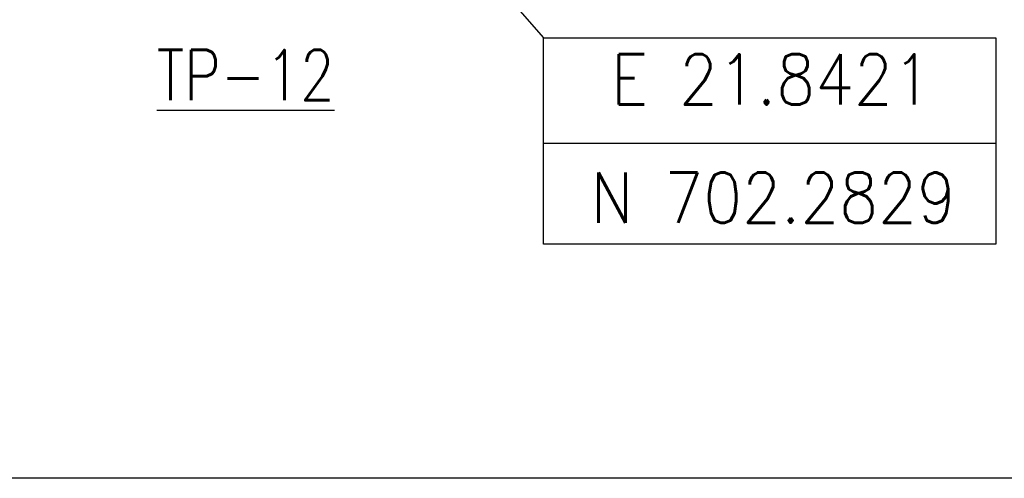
# Model space of a CAD drawing. Header units: inches. Extents: x -204116 to 930598, y -391373 to 256461.
# Tile 7 of 95: x -193679 to -174128, y 24836 to 33949. Entities that reach past the tile are written whole.
import ezdxf
from ezdxf.enums import TextEntityAlignment as Align

# ---------------------------------------------------------------- set-up
doc = ezdxf.new("R2010")
doc.units = ezdxf.units.IN
doc.header["$LTSCALE"] = 10
doc.header["$MEASUREMENT"] = 0
doc.layers.add('TEXT', color=3, linetype='Continuous', lineweight=25)
doc.styles.add('MIC', font='romans.shx', dxfattribs={"width": 0.8})
doc.styles.add('S3', font='romans.shx', dxfattribs={"width": 0.8})
doc.dimstyles.new('1_75', dxfattribs={"dimscale": 75, "dimtxt": 2.5, "dimasz": 2.5, "dimexe": 1, "dimexo": 2, "dimgap": 1, "dimtad": 1, "dimtoh": 1, "dimdec": 0, "dimzin": 9, "dimdsep": 46, "dimtxsty": 'MIC', "dimcen": 2.5, "dimclrd": 1, "dimclre": 1, "dimclrt": 256, "dimadec": 0, "dimazin": 0, "dimtfac": 1, "dimtdec": 0, "dimtmove": 2, "dimatfit": 3, "dimfxl": 1, "dimlwd": -1, "dimlwe": -1, "dimarcsym": 0})

msp = doc.modelspace()

# ---------------------------------------------------------------- linework, layer by layer
at = {"color": 0}
msp.add_line((-183280.9, 31493.7, -4480163), (-174295.5, 31493.7, -4480163), dxfattribs=at)
msp.add_lwpolyline([(-204115.6, 50727.7), (15569.3, 50727.7), (15569.3, 24836.1), (-204115.6, 24836.1)], close=True)
at = {"color": 0, "elevation": -4480163}
msp.add_lwpolyline([(-183280.9, 33587.4), (-174295.5, 33587.4), (-174295.5, 29486.2), (-183280.9, 29486.2)], close=True, dxfattribs=at)

# ---------------------------------------------------------------- texts
at = {"style": 'MIC', "width": 0.8}
msp.add_text('%%UTP-12', height=1000, dxfattribs=at).set_placement((-190958.2, 32049.5, -4480163), align=Align.BOTTOM_LEFT)
at = {"layer": 'TEXT', "style": 'S3', "width": 0.9}
for s, p in [('E 21.8421', (-178752.3, 32762.8, -4480163)), ('N 702.2829', (-178716.2, 30414.3, -4480163))]:
    msp.add_text(s, height=1000, rotation=360, dxfattribs=at).set_placement(p, align=Align.MIDDLE_CENTER)

# ---------------------------------------------------------------- leaders
msp.add_leader([(-188172.5, 39217.8, -4480163), (-183280.9, 33587.4, -4480163)], dimstyle='1_75', override={"dimgap": 1, "dimtad": 0})

doc.saveas('drawing.dxf')
